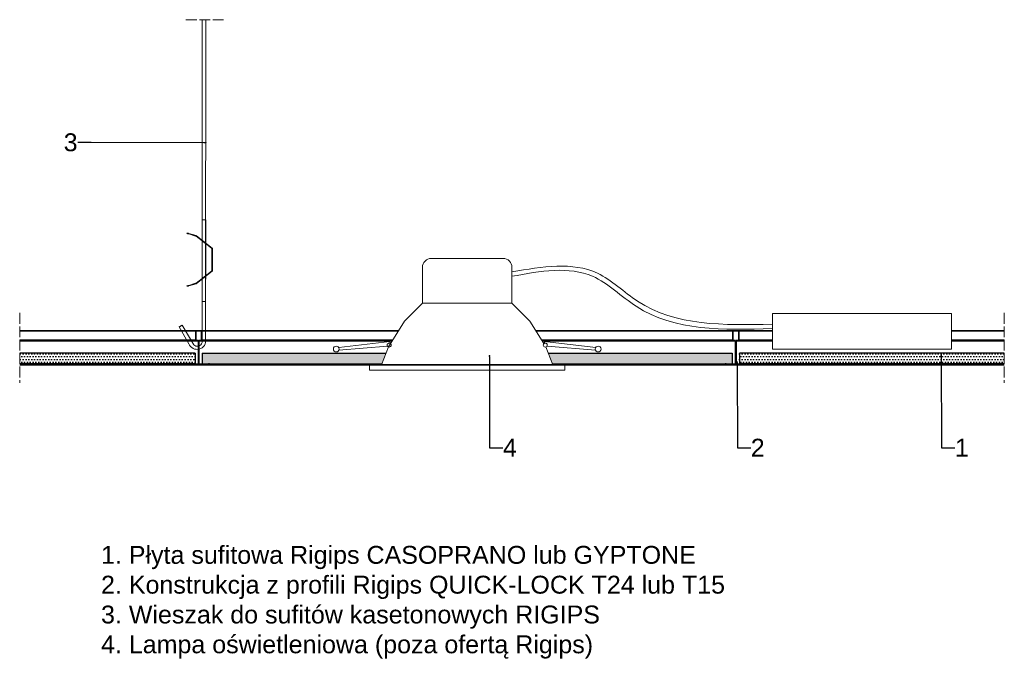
# Model space of a CAD drawing. Header units: millimetres. Extents: x 2242 to 3342, y 4983 to 5698.
import ezdxf
from ezdxf import colors
from ezdxf.entities.mleader import LeaderData, LeaderLine
from ezdxf.math import Vec2, Vec3

# ---------------------------------------------------------------- set-up
doc = ezdxf.new("R2010")
doc.units = ezdxf.units.MM
doc.linetypes.add('ACAD_ISO02W100', pattern=[15, 12, -3])
for name, color, linetype, lineweight in [('_RIGIPS AKCESORIA', 7, 'Continuous', 15), ('_Rigips Profil', 7, 'Continuous', 35), ('_RIGIPS PŁYTA', 7, 'Continuous', 25), ('Koniec', 7, 'ACAD_ISO02W100', 9), ('Wymiary', 7, 'Continuous', 18)]:
    doc.layers.add(name, color=color, linetype=linetype, lineweight=lineweight)
doc.layers.add('_Rigips Plyta', color=7, linetype='Continuous')
doc.layers.add('wełna', color=7, linetype='BATTING')
doc.styles.get("Standard").update_dxf_attribs({"font": 'arial.ttf'})
doc.linetypes.add('BATTING', pattern='A,0.00254,-2.54,[134,ltypeshp.shx,S=2.54,R=0,X=-2.54,Y=0],-5.08,[134,ltypeshp.shx,S=2.54,R=180,X=2.54,Y=0],-2.54', length=10.16254)

# ---------------------------------------------------------------- blocks, each defined once
blk = doc.blocks.new('T24')
at = {"layer": '_Rigips Profil'}
for p, q in [((302.6, -139.7), (302.6, -129.5)), ((302.8, -129.3), (308.9, -129.3)), ((309.1, -129.5), (309.1, -139.7)), ((305.4, -140.3), (302.8, -139.9)), ((305.6, -140.5), (305.6, -166.6)), ((306.1, -140.5), (306.1, -166.6)), ((308.9, -139.9), (306.3, -140.3)), ((293.9, -167.2), (293.9, -166.4)), ((294, -166.3), (294.9, -166.3)), ((294, -167.3), (317.8, -167.3)), ((294.4, -166.8), (305.4, -166.8)), ((306.3, -166.8), (317.4, -166.8)), ((317.8, -166.3), (316.9, -166.3)), ((317.9, -167.2), (317.9, -166.4))]:
    blk.add_line(p, q, dxfattribs=at)
for centre, radius, start, end in [((302.8, -129.5), 0.2, 90, 180), ((308.9, -129.5), 0.2, 0, 90), ((302.8, -139.7), 0.2, 180, 260.5377), ((305.4, -140.5), 0.2, 0, 80.5377), ((306.3, -140.5), 0.2, 99.4623, 180), ((308.9, -139.7), 0.2, 279.4623, 0), ((294, -166.4), 0.1, 90, 180), ((294, -167.2), 0.1, 180, 270), ((305.4, -166.6), 0.2, 270, 0), ((306.3, -166.6), 0.2, 180, 270), ((317.8, -166.4), 0.1, 0, 90), ((317.8, -167.2), 0.1, 270, 0)]:
    blk.add_arc(centre, radius, start, end, dxfattribs=at)
blk = doc.blocks.new('wieszak')
for p, q in [((2361.6, 5698), (2361.5, 5382.8)), ((2365.6, 5698), (2365.5, 5382.8)), ((2361.5, 5474.3), (2361.5, 5337)), ((2365.6, 5474.3), (2365.5, 5340.7)), ((2365.5, 5382.8), (2361.5, 5382.8)), ((2346.9, 5335.7), (2336.1, 5354.5)), ((2352.2, 5334.5), (2339.5, 5356.5))]:
    blk.add_line(p, q)
blk.add_lwpolyline([(2365.5, 5474.3), (2361.5, 5474.3)], close=True)
at = {"color": 253, "lineweight": 0}
for points in [[(2344.6, 5459), (2344.8, 5459.6)], [(2346.6, 5458.4), (2346.5, 5458.4), (2346.3, 5458.5), (2346.2, 5458.5), (2346.1, 5458.5), (2346, 5458.6), (2345.9, 5458.6), (2345.8, 5458.6), (2345.7, 5458.7), (2345.6, 5458.7), (2345.5, 5458.7), (2345.5, 5458.7), (2345.4, 5458.8), (2345.3, 5458.8), (2345.2, 5458.8), (2345.2, 5458.8), (2345.1, 5458.9), (2345, 5458.9), (2345, 5458.9), (2344.9, 5458.9), (2344.9, 5458.9), (2344.8, 5458.9), (2344.8, 5459), (2344.8, 5459), (2344.7, 5459), (2344.7, 5459), (2344.7, 5459), (2344.7, 5459), (2344.6, 5459), (2344.6, 5459), (2344.6, 5459), (2344.6, 5459), (2344.6, 5459), (2344.7, 5459), (2344.7, 5459), (2344.7, 5459), (2344.7, 5459), (2344.8, 5459), (2344.8, 5459), (2344.8, 5459), (2344.9, 5459), (2344.9, 5458.9), (2345, 5458.9), (2345, 5458.9), (2345.1, 5458.9), (2345.2, 5458.9), (2345.2, 5458.9), (2345.3, 5458.8), (2345.4, 5458.8), (2345.5, 5458.8), (2345.5, 5458.8), (2345.6, 5458.7), (2345.7, 5458.7), (2345.8, 5458.7), (2345.9, 5458.7), (2346, 5458.6), (2346.1, 5458.6), (2346.2, 5458.6), (2346.3, 5458.5), (2346.5, 5458.5), (2346.6, 5458.5), (2354.4, 5456.1), (2354.4, 5456)], [(2346.7, 5459), (2354.8, 5456.5), (2354.8, 5456.6), (2346.7, 5459), (2346.6, 5459.1), (2346.5, 5459.1), (2346.4, 5459.1), (2346.3, 5459.2), (2346.2, 5459.2), (2346.1, 5459.2), (2346, 5459.3), (2345.9, 5459.3), (2345.8, 5459.3), (2345.7, 5459.3), (2345.6, 5459.4), (2345.5, 5459.4), (2345.5, 5459.4), (2345.4, 5459.4), (2345.3, 5459.4), (2345.3, 5459.5), (2345.2, 5459.5), (2345.1, 5459.5), (2345.1, 5459.5), (2345, 5459.5), (2345, 5459.5), (2345, 5459.5), (2344.9, 5459.6), (2344.9, 5459.6), (2344.9, 5459.6), (2344.8, 5459.6), (2344.8, 5459.6), (2344.8, 5459.6), (2344.8, 5459.6), (2344.8, 5459.6), (2344.8, 5459.6), (2344.8, 5459.6), (2344.8, 5459.6), (2344.8, 5459.6), (2344.9, 5459.6), (2344.9, 5459.5), (2344.9, 5459.5), (2345, 5459.5), (2345, 5459.5), (2345, 5459.5), (2345.1, 5459.5), (2345.1, 5459.5), (2345.2, 5459.4), (2345.3, 5459.4), (2345.3, 5459.4), (2345.4, 5459.4), (2345.5, 5459.4), (2345.5, 5459.3), (2345.6, 5459.3), (2345.7, 5459.3), (2345.8, 5459.3), (2345.9, 5459.2), (2346, 5459.2), (2346.1, 5459.2), (2346.2, 5459.1), (2346.3, 5459.1), (2346.4, 5459.1), (2346.5, 5459), (2346.6, 5459), (2346.7, 5459)], [(2345.1, 5458.9), (2345.3, 5459.5)], [(2345.1, 5458.8), (2345.3, 5459.4)], [(2346.7, 5459), (2346.6, 5458.4), (2354.4, 5456)], [(2346.6, 5458.5), (2346.7, 5459)], [(2354.4, 5456.1), (2354.6, 5456), (2354.8, 5455.9)], [(2354.8, 5455.9), (2354.6, 5456), (2354.4, 5456)], [(2354.5, 5456), (2354.5, 5456.1)], [(2354.6, 5456), (2354.6, 5456)], [(2355.2, 5456.4), (2355, 5456.5), (2354.8, 5456.6)], [(2354.8, 5456.5), (2355, 5456.5), (2355.2, 5456.4)], [(2354.9, 5456.5), (2354.9, 5456.6)], [(2355, 5456.5), (2355, 5456.5)], [(2355.1, 5456.4), (2355.1, 5456.5)], [(2355.2, 5456.4), (2373, 5442.5), (2373, 5442.6), (2355.2, 5456.4), (2355.2, 5456.4)], [(2355.2, 5456.4), (2355.2, 5456.4)], [(2354.7, 5455.9), (2354.7, 5456)], [(2372, 5442.5), (2354.8, 5455.9), (2354.8, 5455.9), (2372, 5442.6), (2372, 5442.5)], [(2354.8, 5455.9), (2354.8, 5455.9)], [(2361.6, 5450.6), (2362, 5451.1)], [(2363.4, 5449.2), (2363.4, 5449.2), (2363.5, 5449.1), (2363.6, 5449), (2363.7, 5449), (2363.7, 5448.9), (2363.8, 5448.9), (2363.9, 5448.8), (2363.9, 5448.8), (2364, 5448.7), (2364.1, 5448.7), (2364.1, 5448.6), (2364.2, 5448.5), (2364.3, 5448.5), (2364.3, 5448.4), (2364.4, 5448.4), (2364.5, 5448.4), (2364.5, 5448.3), (2364.6, 5448.3), (2364.6, 5448.2), (2364.7, 5448.2), (2364.7, 5448.2), (2364.8, 5448.1), (2364.8, 5448.1), (2364.9, 5448), (2364.9, 5448), (2364.9, 5448), (2365, 5448), (2365, 5447.9), (2365, 5447.9), (2365.1, 5447.9), (2365.1, 5447.9), (2365.1, 5447.9), (2365.1, 5447.9), (2365.1, 5447.8), (2365.1, 5447.8), (2365.1, 5447.8), (2365.2, 5447.8), (2365.2, 5447.8), (2365.1, 5447.8), (2365.1, 5447.8), (2365.1, 5447.9), (2365.1, 5447.9), (2365.1, 5447.9), (2365.1, 5447.9), (2365, 5447.9), (2365, 5447.9), (2365, 5448), (2364.9, 5448), (2364.9, 5448), (2364.9, 5448), (2364.8, 5448.1), (2364.8, 5448.1), (2364.7, 5448.2), (2364.7, 5448.2), (2364.6, 5448.2), (2364.6, 5448.3), (2364.5, 5448.3), (2364.5, 5448.4), (2364.4, 5448.4), (2364.4, 5448.4), (2364.3, 5448.5), (2364.2, 5448.5), (2364.2, 5448.6), (2364.1, 5448.7), (2364, 5448.7), (2364, 5448.8), (2363.9, 5448.8), (2363.8, 5448.9), (2363.8, 5448.9), (2363.7, 5449), (2363.6, 5449), (2363.5, 5449.1), (2363.5, 5449.2), (2363.4, 5449.2), (2363.3, 5449.3), (2363.2, 5449.3), (2363.2, 5449.4), (2363.1, 5449.4), (2363, 5449.5), (2363, 5449.5), (2362.9, 5449.6), (2362.8, 5449.7), (2362.7, 5449.7), (2362.7, 5449.8), (2362.6, 5449.8), (2362.5, 5449.9), (2362.5, 5449.9), (2362.4, 5450), (2362.4, 5450), (2362.3, 5450.1), (2362.2, 5450.1), (2362.2, 5450.1), (2362.1, 5450.2), (2362.1, 5450.2), (2362, 5450.3), (2362, 5450.3), (2361.9, 5450.3), (2361.9, 5450.4), (2361.9, 5450.4), (2361.8, 5450.4), (2361.8, 5450.4), (2361.8, 5450.5), (2361.7, 5450.5), (2361.7, 5450.5), (2361.7, 5450.5), (2361.7, 5450.5), (2361.6, 5450.6), (2361.6, 5450.6), (2361.6, 5450.6), (2361.6, 5450.6), (2361.6, 5450.6), (2361.6, 5450.6), (2361.6, 5450.6), (2361.6, 5450.6), (2361.7, 5450.5), (2361.7, 5450.5), (2361.7, 5450.5), (2361.7, 5450.5), (2361.7, 5450.5), (2361.8, 5450.4), (2361.8, 5450.4), (2361.8, 5450.4), (2361.9, 5450.4), (2361.9, 5450.3), (2362, 5450.3), (2362, 5450.3), (2362.1, 5450.2), (2362.1, 5450.2), (2362.2, 5450.1), (2362.2, 5450.1), (2362.3, 5450.1), (2362.3, 5450), (2362.4, 5450), (2362.5, 5449.9), (2362.5, 5449.9), (2362.6, 5449.8), (2362.7, 5449.8), (2362.7, 5449.7), (2362.8, 5449.7), (2362.9, 5449.6), (2362.9, 5449.5), (2363, 5449.5), (2363.1, 5449.4), (2363.1, 5449.4), (2363.2, 5449.3), (2363.3, 5449.3), (2363.4, 5449.2)], [(2363.8, 5449.7), (2363.8, 5449.6), (2363.9, 5449.6), (2364, 5449.5), (2364, 5449.5), (2364.1, 5449.4), (2364.2, 5449.4), (2364.3, 5449.3), (2364.3, 5449.3), (2364.4, 5449.2), (2364.5, 5449.1), (2364.5, 5449.1), (2364.6, 5449), (2364.7, 5449), (2364.7, 5448.9), (2364.8, 5448.9), (2364.8, 5448.9), (2364.9, 5448.8), (2365, 5448.8), (2365, 5448.7), (2365.1, 5448.7), (2365.1, 5448.6), (2365.2, 5448.6), (2365.2, 5448.6), (2365.2, 5448.5), (2365.3, 5448.5), (2365.3, 5448.5), (2365.3, 5448.5), (2365.4, 5448.4), (2365.4, 5448.4), (2365.4, 5448.4), (2365.5, 5448.4), (2365.5, 5448.4), (2365.5, 5448.4), (2365.5, 5448.3), (2365.5, 5448.3), (2365.5, 5448.3), (2365.5, 5448.3), (2365.5, 5448.3), (2365.5, 5448.3), (2365.5, 5448.3), (2365.5, 5448.3), (2365.5, 5448.4), (2365.5, 5448.4), (2365.5, 5448.4), (2365.4, 5448.4), (2365.4, 5448.4), (2365.4, 5448.4), (2365.4, 5448.5), (2365.3, 5448.5), (2365.3, 5448.5), (2365.3, 5448.5), (2365.2, 5448.6), (2365.2, 5448.6), (2365.1, 5448.6), (2365.1, 5448.7), (2365, 5448.7), (2365, 5448.8), (2364.9, 5448.8), (2364.9, 5448.9), (2364.8, 5448.9), (2364.8, 5448.9), (2364.7, 5449), (2364.6, 5449), (2364.6, 5449.1), (2364.5, 5449.1), (2364.4, 5449.2), (2364.4, 5449.3), (2364.3, 5449.3), (2364.2, 5449.4), (2364.1, 5449.4), (2364.1, 5449.5), (2364, 5449.5), (2363.9, 5449.6), (2363.9, 5449.6), (2363.8, 5449.7), (2363.7, 5449.8), (2363.6, 5449.8), (2363.6, 5449.9), (2363.5, 5449.9), (2363.4, 5450), (2363.3, 5450), (2363.3, 5450.1), (2363.2, 5450.2), (2363.1, 5450.2), (2363.1, 5450.3), (2363, 5450.3), (2362.9, 5450.4), (2362.9, 5450.4), (2362.8, 5450.5), (2362.7, 5450.5), (2362.7, 5450.6), (2362.6, 5450.6), (2362.6, 5450.6), (2362.5, 5450.7), (2362.5, 5450.7), (2362.4, 5450.8), (2362.4, 5450.8), (2362.3, 5450.8), (2362.3, 5450.9), (2362.2, 5450.9), (2362.2, 5450.9), (2362.2, 5450.9), (2362.1, 5451), (2362.1, 5451), (2362.1, 5451), (2362.1, 5451), (2362.1, 5451), (2362, 5451.1), (2362, 5451.1), (2362, 5451.1), (2362, 5451.1), (2362, 5451.1), (2362, 5451.1), (2362, 5451.1), (2362, 5451.1), (2362, 5451.1), (2362, 5451), (2362.1, 5451), (2362.1, 5451), (2362.1, 5451), (2362.1, 5451), (2362.2, 5450.9), (2362.2, 5450.9), (2362.2, 5450.9), (2362.3, 5450.9), (2362.3, 5450.8), (2362.4, 5450.8), (2362.4, 5450.8), (2362.5, 5450.7), (2362.5, 5450.7), (2362.5, 5450.6), (2362.6, 5450.6), (2362.7, 5450.6), (2362.7, 5450.5), (2362.8, 5450.5), (2362.8, 5450.4), (2362.9, 5450.4), (2363, 5450.3), (2363, 5450.3), (2363.1, 5450.2), (2363.2, 5450.2), (2363.2, 5450.1), (2363.3, 5450), (2363.4, 5450), (2363.5, 5449.9), (2363.5, 5449.9), (2363.6, 5449.8), (2363.7, 5449.8), (2363.8, 5449.7)], [(2363.4, 5449.2), (2363.8, 5449.7)], [(2363.4, 5449.2), (2363.8, 5449.7)], [(2365.2, 5447.8), (2365.5, 5448.3)], [(2372, 5442.6), (2372.2, 5442.4), (2372.3, 5442.2), (2372.4, 5442), (2372.4, 5441.7)], [(2372.4, 5441.7), (2372.4, 5441.9), (2372.3, 5442.1), (2372.2, 5442.3), (2372, 5442.5)], [(2372.2, 5442.3), (2372.2, 5442.4)], [(2372.3, 5442.1), (2372.3, 5442.2)], [(2372.4, 5441.9), (2372.4, 5442)], [(2372.4, 5417.6), (2372.4, 5441.7), (2372.4, 5441.7), (2372.4, 5417.7), (2372.4, 5417.6)], [(2372.4, 5441.7), (2372.4, 5441.7)], [(2372.4, 5437.9), (2372.4, 5438.3), (2372.4, 5438.7), (2372.4, 5439), (2372.4, 5439.4), (2372.4, 5439.7), (2372.4, 5440), (2372.4, 5440.2), (2372.4, 5440.3), (2372.4, 5440.4), (2372.4, 5440.4), (2372.4, 5440.4), (2372.4, 5440.3), (2372.4, 5440.2), (2372.4, 5440), (2372.4, 5439.7), (2372.4, 5439.4), (2372.4, 5439), (2372.4, 5438.7), (2372.4, 5438.3), (2372.4, 5437.9), (2373.4, 5437.9)], [(2372.4, 5437.9), (2372.4, 5438.3), (2372.4, 5438.7), (2372.4, 5439), (2372.4, 5439.4), (2372.4, 5439.7), (2372.4, 5440), (2372.4, 5440.2), (2372.4, 5440.3), (2372.4, 5440.4), (2372.4, 5440.4), (2372.4, 5440.4), (2372.4, 5440.3), (2372.4, 5440.2), (2372.4, 5440), (2372.4, 5439.7), (2372.4, 5439.4), (2372.4, 5439), (2372.4, 5438.7), (2372.4, 5438.3), (2372.4, 5437.9), (2373.4, 5437.9)], [(2373.4, 5439.7), (2372.4, 5439.7), (2373.4, 5439.7)], [(2373.4, 5439.7), (2372.4, 5439.7), (2373.4, 5439.7)], [(2372.4, 5436.3), (2372.4, 5436), (2372.4, 5435.6), (2372.4, 5435.3), (2372.4, 5435), (2372.4, 5434.8), (2372.4, 5434.6), (2372.4, 5434.4), (2372.4, 5434.3), (2372.4, 5434.3), (2372.4, 5434.3), (2372.4, 5434.4), (2372.4, 5434.6), (2372.4, 5434.8), (2372.4, 5435), (2372.4, 5435.3), (2372.4, 5435.6), (2372.4, 5436), (2372.4, 5436.3), (2372.4, 5436.7), (2372.4, 5437), (2372.4, 5437.4), (2372.4, 5437.6), (2372.4, 5437.9), (2372.4, 5438.1), (2372.4, 5438.3), (2372.4, 5438.3), (2372.4, 5438.4), (2372.4, 5438.3), (2372.4, 5438.3), (2372.4, 5438.1), (2372.4, 5437.9), (2372.4, 5437.6), (2372.4, 5437.4), (2372.4, 5437), (2372.4, 5436.7), (2372.4, 5436.3)], [(2373.4, 5441.7), (2373.4, 5442), (2373.3, 5442.2), (2373.2, 5442.4), (2373, 5442.6)], [(2373, 5442.5), (2373.2, 5442.3), (2373.3, 5442.1), (2373.4, 5441.9), (2373.4, 5441.7)], [(2373.2, 5442.3), (2373.2, 5442.4)], [(2373.3, 5442.1), (2373.3, 5442.2)], [(2373.4, 5441.9), (2373.4, 5442)], [(2373.4, 5441.7), (2373.4, 5417.6), (2373.4, 5417.7), (2373.4, 5441.7), (2373.4, 5441.7)], [(2373.4, 5441.7), (2373.4, 5441.7)], [(2372.4, 5432.2), (2372.4, 5432.2), (2372.4, 5432), (2372.4, 5431.8), (2372.4, 5431.6), (2372.4, 5431.3), (2372.4, 5431), (2372.4, 5430.6), (2372.4, 5430.3), (2372.4, 5429.9), (2372.4, 5429.5), (2372.4, 5429.1), (2372.4, 5428.7), (2372.4, 5428.3), (2372.4, 5428), (2372.4, 5427.7), (2372.4, 5427.5), (2372.4, 5427.3), (2372.4, 5427.2), (2372.4, 5427.1), (2372.4, 5427.1), (2372.4, 5427.2), (2372.4, 5427.3), (2372.4, 5427.5), (2372.4, 5427.8), (2372.4, 5428), (2372.4, 5428.4), (2372.4, 5428.7), (2372.4, 5429.1), (2372.4, 5429.5), (2372.4, 5429.9), (2372.4, 5430.3), (2372.4, 5430.7), (2372.4, 5431), (2372.4, 5431.3), (2372.4, 5431.6), (2372.4, 5431.9), (2372.4, 5432), (2372.4, 5432.2), (2372.4, 5432.2)], [(2372.4, 5429.7), (2373.4, 5429.7)], [(2372.4, 5429.7), (2373.4, 5429.7)], [(2372.4, 5427.1), (2373.4, 5427.1)], [(2372.4, 5423), (2372.4, 5422.7), (2372.4, 5422.3), (2372.4, 5422), (2372.4, 5421.7), (2372.4, 5421.5), (2372.4, 5421.3), (2372.4, 5421.1), (2372.4, 5421), (2372.4, 5421), (2372.4, 5421), (2372.4, 5421.1), (2372.4, 5421.3), (2372.4, 5421.5), (2372.4, 5421.7), (2372.4, 5422), (2372.4, 5422.3), (2372.4, 5422.7), (2372.4, 5423), (2372.4, 5423.4), (2372.4, 5423.7), (2372.4, 5424.1), (2372.4, 5424.4), (2372.4, 5424.6), (2372.4, 5424.8), (2372.4, 5425), (2372.4, 5425.1), (2372.4, 5425.1), (2372.4, 5425.1), (2372.4, 5425), (2372.4, 5424.8), (2372.4, 5424.6), (2372.4, 5424.4), (2372.4, 5424.1), (2372.4, 5423.7), (2372.4, 5423.4), (2372.4, 5423)], [(2373.4, 5429.5), (2373.4, 5429.1), (2373.4, 5428.7), (2373.4, 5428.3), (2373.4, 5427.9), (2373.4, 5427.6), (2373.4, 5427.3), (2373.4, 5427.1), (2373.4, 5426.9), (2373.4, 5426.8), (2373.4, 5426.7), (2373.4, 5426.6), (2373.4, 5426.7), (2373.4, 5426.8), (2373.4, 5426.9), (2373.4, 5427.1), (2373.4, 5427.3), (2373.4, 5427.6), (2373.4, 5427.9), (2373.4, 5428.3), (2373.4, 5428.7), (2373.4, 5429.1), (2373.4, 5429.5), (2373.4, 5429.9), (2373.4, 5430.2), (2373.4, 5430.6), (2373.4, 5431), (2373.4, 5431.3), (2373.4, 5431.6), (2373.4, 5431.8), (2373.4, 5432), (2373.4, 5432.2), (2373.4, 5432.2), (2373.4, 5432.3), (2373.4, 5432.2), (2373.4, 5432.2), (2373.4, 5432), (2373.4, 5431.8), (2373.4, 5431.6), (2373.4, 5431.3), (2373.4, 5431), (2373.4, 5430.6), (2373.4, 5430.2), (2373.4, 5429.9), (2373.4, 5429.5)], [(2373.4, 5432.2), (2373.4, 5432.2), (2373.4, 5432.2), (2373.4, 5432), (2373.4, 5431.9), (2373.4, 5431.6), (2373.4, 5431.3), (2373.4, 5431), (2373.4, 5430.7), (2373.4, 5430.3), (2373.4, 5429.9), (2373.4, 5429.5), (2373.4, 5429.1), (2373.4, 5428.7), (2373.4, 5428.4), (2373.4, 5428), (2373.4, 5427.8), (2373.4, 5427.5), (2373.4, 5427.3), (2373.4, 5427.2), (2373.4, 5427.1), (2373.4, 5427.1), (2373.4, 5427.2), (2373.4, 5427.3), (2373.4, 5427.5), (2373.4, 5427.7), (2373.4, 5428), (2373.4, 5428.3), (2373.4, 5428.7), (2373.4, 5429.1), (2373.4, 5429.5), (2373.4, 5429.9), (2373.4, 5430.3), (2373.4, 5430.6), (2373.4, 5431), (2373.4, 5431.3), (2373.4, 5431.6), (2373.4, 5431.8), (2373.4, 5432), (2373.4, 5432.2), (2373.4, 5432.2)], [(2354.8, 5403.4), (2372, 5416.8), (2372, 5416.9), (2354.8, 5403.5), (2354.8, 5403.4)], [(2373, 5416.8), (2355.2, 5402.9), (2355.2, 5403), (2373, 5416.9), (2373, 5416.8)], [(2372, 5416.9), (2372.2, 5417.1), (2372.3, 5417.3), (2372.4, 5417.5), (2372.4, 5417.7)], [(2372.4, 5417.6), (2372.4, 5417.4), (2372.3, 5417.2), (2372.2, 5417), (2372, 5416.8)], [(2372.2, 5417), (2372.2, 5417.1)], [(2372.3, 5417.2), (2372.3, 5417.3)], [(2372.4, 5417.6), (2372.4, 5417.7)], [(2372.4, 5417.4), (2372.4, 5417.5)], [(2373.4, 5417.7), (2373.4, 5417.5), (2373.3, 5417.3), (2373.2, 5417.1), (2373, 5416.9)], [(2373, 5416.8), (2373.2, 5417), (2373.3, 5417.2), (2373.4, 5417.4), (2373.4, 5417.6)], [(2373.2, 5417), (2373.2, 5417.1)], [(2373.3, 5417.2), (2373.3, 5417.3)], [(2373.4, 5417.6), (2373.4, 5417.7)], [(2373.4, 5417.4), (2373.4, 5417.5)], [(2346.7, 5400.3), (2346.6, 5400.9), (2354.4, 5403.3), (2354.4, 5403.3), (2346.6, 5401)], [(2346.7, 5400.4), (2354.8, 5402.8), (2354.8, 5402.8), (2355, 5402.8), (2355.2, 5402.9)], [(2346.7, 5400.3), (2354.8, 5402.8)], [(2354.4, 5403.3), (2354.6, 5403.4), (2354.8, 5403.5)], [(2354.8, 5403.4), (2354.6, 5403.3), (2354.4, 5403.3)], [(2354.5, 5403.3), (2354.5, 5403.4)], [(2354.6, 5403.3), (2354.6, 5403.4)], [(2354.7, 5403.4), (2354.7, 5403.5)], [(2354.8, 5403.4), (2354.8, 5403.5)], [(2355.2, 5403), (2355, 5402.9), (2354.8, 5402.8)], [(2354.9, 5402.8), (2354.9, 5402.9)], [(2355, 5402.8), (2355, 5402.9)], [(2355.1, 5402.9), (2355.1, 5403)], [(2355.2, 5402.9), (2355.2, 5403)], [(2363.4, 5410.2), (2363.3, 5410.1), (2363.2, 5410.1), (2363.1, 5410), (2363.1, 5409.9), (2363, 5409.9), (2362.9, 5409.8), (2362.9, 5409.8), (2362.8, 5409.7), (2362.7, 5409.7), (2362.7, 5409.6), (2362.6, 5409.6), (2362.5, 5409.5), (2362.5, 5409.5), (2362.4, 5409.4), (2362.3, 5409.4), (2362.3, 5409.3), (2362.2, 5409.3), (2362.2, 5409.2), (2362.1, 5409.2), (2362.1, 5409.1), (2362, 5409.1), (2362, 5409.1), (2361.9, 5409), (2361.9, 5409), (2361.8, 5409), (2361.8, 5409), (2361.8, 5408.9), (2361.7, 5408.9), (2361.7, 5408.9), (2361.7, 5408.9), (2361.7, 5408.8), (2361.7, 5408.8), (2361.6, 5408.8), (2361.6, 5408.8), (2361.6, 5408.8), (2361.6, 5408.8), (2361.6, 5408.8), (2361.6, 5408.8), (2361.6, 5408.8), (2361.6, 5408.8), (2361.7, 5408.8), (2361.7, 5408.8), (2361.7, 5408.9), (2361.7, 5408.9), (2361.8, 5408.9), (2361.8, 5408.9), (2361.8, 5409), (2361.9, 5409), (2361.9, 5409), (2361.9, 5409), (2362, 5409.1), (2362, 5409.1), (2362.1, 5409.1), (2362.1, 5409.2), (2362.2, 5409.2), (2362.2, 5409.3), (2362.3, 5409.3), (2362.4, 5409.4), (2362.4, 5409.4), (2362.5, 5409.5), (2362.5, 5409.5), (2362.6, 5409.6), (2362.7, 5409.6), (2362.7, 5409.7), (2362.8, 5409.7), (2362.9, 5409.8), (2363, 5409.8), (2363, 5409.9), (2363.1, 5409.9), (2363.2, 5410), (2363.2, 5410.1), (2363.3, 5410.1), (2363.4, 5410.2), (2363.5, 5410.2), (2363.5, 5410.3), (2363.6, 5410.3), (2363.7, 5410.4), (2363.8, 5410.4), (2363.8, 5410.5), (2363.9, 5410.6), (2364, 5410.6), (2364, 5410.7), (2364.1, 5410.7), (2364.2, 5410.8), (2364.2, 5410.8), (2364.3, 5410.9), (2364.4, 5410.9), (2364.4, 5411), (2364.5, 5411), (2364.5, 5411.1), (2364.6, 5411.1), (2364.6, 5411.1), (2364.7, 5411.2), (2364.7, 5411.2), (2364.8, 5411.3), (2364.8, 5411.3), (2364.9, 5411.3), (2364.9, 5411.4), (2364.9, 5411.4), (2365, 5411.4), (2365, 5411.4), (2365, 5411.5), (2365.1, 5411.5), (2365.1, 5411.5), (2365.1, 5411.5), (2365.1, 5411.5), (2365.1, 5411.5), (2365.1, 5411.5), (2365.2, 5411.5), (2365.1, 5411.5), (2365.1, 5411.5), (2365.1, 5411.5), (2365.1, 5411.5), (2365.1, 5411.5), (2365.1, 5411.5), (2365.1, 5411.5), (2365, 5411.5), (2365, 5411.4), (2365, 5411.4), (2364.9, 5411.4), (2364.9, 5411.4), (2364.9, 5411.3), (2364.8, 5411.3), (2364.8, 5411.3), (2364.7, 5411.2), (2364.7, 5411.2), (2364.6, 5411.1), (2364.6, 5411.1), (2364.5, 5411.1), (2364.5, 5411), (2364.4, 5411), (2364.3, 5410.9), (2364.3, 5410.9), (2364.2, 5410.8), (2364.1, 5410.8), (2364.1, 5410.7), (2364, 5410.7), (2363.9, 5410.6), (2363.9, 5410.6), (2363.8, 5410.5), (2363.7, 5410.4), (2363.7, 5410.4), (2363.6, 5410.3), (2363.5, 5410.3), (2363.4, 5410.2), (2363.4, 5410.2)], [(2361.6, 5408.8), (2362, 5408.3)], [(2363.8, 5409.7), (2363.7, 5409.6), (2363.6, 5409.6), (2363.5, 5409.5), (2363.5, 5409.4), (2363.4, 5409.4), (2363.3, 5409.3), (2363.2, 5409.3), (2363.2, 5409.2), (2363.1, 5409.2), (2363, 5409.1), (2363, 5409.1), (2362.9, 5409), (2362.8, 5409), (2362.8, 5408.9), (2362.7, 5408.9), (2362.7, 5408.8), (2362.6, 5408.8), (2362.5, 5408.7), (2362.5, 5408.7), (2362.5, 5408.7), (2362.4, 5408.6), (2362.4, 5408.6), (2362.3, 5408.6), (2362.3, 5408.5), (2362.2, 5408.5), (2362.2, 5408.5), (2362.2, 5408.4), (2362.1, 5408.4), (2362.1, 5408.4), (2362.1, 5408.4), (2362.1, 5408.3), (2362, 5408.3), (2362, 5408.3), (2362, 5408.3), (2362, 5408.3), (2362, 5408.3), (2362, 5408.3), (2362, 5408.3), (2362, 5408.3), (2362, 5408.3), (2362, 5408.3), (2362.1, 5408.3), (2362.1, 5408.3), (2362.1, 5408.4), (2362.1, 5408.4), (2362.1, 5408.4), (2362.2, 5408.4), (2362.2, 5408.5), (2362.2, 5408.5), (2362.3, 5408.5), (2362.3, 5408.6), (2362.4, 5408.6), (2362.4, 5408.6), (2362.5, 5408.7), (2362.5, 5408.7), (2362.6, 5408.7), (2362.6, 5408.8), (2362.7, 5408.8), (2362.7, 5408.9), (2362.8, 5408.9), (2362.9, 5409), (2362.9, 5409), (2363, 5409.1), (2363.1, 5409.1), (2363.1, 5409.2), (2363.2, 5409.2), (2363.3, 5409.3), (2363.3, 5409.3), (2363.4, 5409.4), (2363.5, 5409.4), (2363.6, 5409.5), (2363.6, 5409.6), (2363.7, 5409.6), (2363.8, 5409.7), (2363.9, 5409.7), (2363.9, 5409.8), (2364, 5409.8), (2364.1, 5409.9), (2364.1, 5410), (2364.2, 5410), (2364.3, 5410.1), (2364.4, 5410.1), (2364.4, 5410.2), (2364.5, 5410.2), (2364.6, 5410.3), (2364.6, 5410.3), (2364.7, 5410.4), (2364.8, 5410.4), (2364.8, 5410.5), (2364.9, 5410.5), (2364.9, 5410.6), (2365, 5410.6), (2365, 5410.6), (2365.1, 5410.7), (2365.1, 5410.7), (2365.2, 5410.8), (2365.2, 5410.8), (2365.3, 5410.8), (2365.3, 5410.9), (2365.3, 5410.9), (2365.4, 5410.9), (2365.4, 5410.9), (2365.4, 5411), (2365.4, 5411), (2365.5, 5411), (2365.5, 5411), (2365.5, 5411), (2365.5, 5411), (2365.5, 5411), (2365.5, 5411), (2365.5, 5411.1), (2365.5, 5411), (2365.5, 5411), (2365.5, 5411), (2365.5, 5411), (2365.5, 5411), (2365.5, 5411), (2365.5, 5411), (2365.4, 5411), (2365.4, 5411), (2365.4, 5410.9), (2365.3, 5410.9), (2365.3, 5410.9), (2365.3, 5410.9), (2365.2, 5410.8), (2365.2, 5410.8), (2365.2, 5410.8), (2365.1, 5410.7), (2365.1, 5410.7), (2365, 5410.6), (2365, 5410.6), (2364.9, 5410.6), (2364.8, 5410.5), (2364.8, 5410.5), (2364.7, 5410.4), (2364.7, 5410.4), (2364.6, 5410.3), (2364.5, 5410.3), (2364.5, 5410.2), (2364.4, 5410.2), (2364.3, 5410.1), (2364.3, 5410.1), (2364.2, 5410), (2364.1, 5410), (2364, 5409.9), (2364, 5409.8), (2363.9, 5409.8), (2363.8, 5409.7), (2363.8, 5409.7)], [(2363.4, 5410.2), (2363.8, 5409.7)], [(2363.4, 5410.2), (2363.8, 5409.7)], [(2365.2, 5411.5), (2365.5, 5411.1)], [(2346.6, 5400.9), (2346.5, 5400.9), (2346.3, 5400.8), (2346.2, 5400.8), (2346.1, 5400.8), (2346, 5400.7), (2345.9, 5400.7), (2345.8, 5400.7), (2345.7, 5400.6), (2345.6, 5400.6), (2345.5, 5400.6), (2345.5, 5400.6), (2345.4, 5400.6), (2345.3, 5400.5), (2345.2, 5400.5), (2345.2, 5400.5), (2345.1, 5400.5), (2345, 5400.5), (2345, 5400.4), (2344.9, 5400.4), (2344.9, 5400.4), (2344.8, 5400.4), (2344.8, 5400.4), (2344.8, 5400.4), (2344.7, 5400.4), (2344.7, 5400.4), (2344.7, 5400.4), (2344.7, 5400.4), (2344.6, 5400.4), (2344.6, 5400.4), (2344.6, 5400.4), (2344.6, 5400.4), (2344.6, 5400.4), (2344.6, 5400.4), (2344.7, 5400.4), (2344.7, 5400.4), (2344.7, 5400.4), (2344.7, 5400.4), (2344.8, 5400.4), (2344.8, 5400.4), (2344.8, 5400.4), (2344.9, 5400.4), (2344.9, 5400.5), (2345, 5400.5), (2345, 5400.5), (2345.1, 5400.5), (2345.2, 5400.5), (2345.2, 5400.6), (2345.3, 5400.6), (2345.4, 5400.6), (2345.5, 5400.6), (2345.5, 5400.7), (2345.6, 5400.7), (2345.7, 5400.7), (2345.8, 5400.7), (2345.9, 5400.8), (2346, 5400.8), (2346.1, 5400.8), (2346.2, 5400.9), (2346.3, 5400.9), (2346.5, 5400.9), (2346.6, 5401)], [(2344.6, 5400.4), (2344.8, 5399.8)], [(2346.7, 5400.4), (2346.6, 5400.4), (2346.5, 5400.3), (2346.4, 5400.3), (2346.3, 5400.3), (2346.2, 5400.2), (2346.1, 5400.2), (2346, 5400.2), (2345.9, 5400.1), (2345.8, 5400.1), (2345.7, 5400.1), (2345.6, 5400.1), (2345.5, 5400), (2345.5, 5400), (2345.4, 5400), (2345.3, 5400), (2345.3, 5400), (2345.2, 5399.9), (2345.1, 5399.9), (2345.1, 5399.9), (2345, 5399.9), (2345, 5399.9), (2345, 5399.9), (2344.9, 5399.8), (2344.9, 5399.8), (2344.9, 5399.8), (2344.8, 5399.8), (2344.8, 5399.8), (2344.8, 5399.8), (2344.8, 5399.8), (2344.8, 5399.8), (2344.8, 5399.8), (2344.8, 5399.8), (2344.8, 5399.8), (2344.8, 5399.8), (2344.8, 5399.8), (2344.9, 5399.8), (2344.9, 5399.8), (2344.9, 5399.8), (2345, 5399.8), (2345, 5399.8), (2345, 5399.9), (2345.1, 5399.9), (2345.1, 5399.9), (2345.2, 5399.9), (2345.3, 5399.9), (2345.3, 5399.9), (2345.4, 5400), (2345.5, 5400), (2345.5, 5400), (2345.6, 5400), (2345.7, 5400), (2345.8, 5400.1), (2345.9, 5400.1), (2346, 5400.1), (2346.1, 5400.1), (2346.2, 5400.2), (2346.3, 5400.2), (2346.4, 5400.2), (2346.5, 5400.3), (2346.6, 5400.3), (2346.7, 5400.3)], [(2345.1, 5400.5), (2345.3, 5400)], [(2345.1, 5400.5), (2345.3, 5399.9)], [(2346.6, 5401), (2346.7, 5400.4)]]:
    blk.add_lwpolyline(points, dxfattribs=at)
for centre, radius, start, end in [((2356, 5339.1), 9.7, 200.1981, 9.7997), ((2356.1, 5338.7), 5.72, 227.4354, 342.5624)]:
    blk.add_arc(centre, radius, start, end)
at = {"layer": 'wełna'}
blk.add_line((2336.1, 5354.5), (2339.5, 5356.5), dxfattribs=at)
blk = doc.blocks.new('lampa')
at = {"layer": '_RIGIPS AKCESORIA'}
for p, q in [((1387.9, 5874.6), (1467.9, 5874.6)), ((1377.9, 5864.6), (1377.9, 5824.6)), ((1477.9, 5864.6), (1477.9, 5824.6)), ((1377.9, 5824.6), (1357.9, 5804.6)), ((1377.9, 5824.6), (1477.9, 5824.6)), ((1477.9, 5824.6), (1497.9, 5804.6)), ((1768.8, 5813.1), (1768.8, 5773.1)), ((1968.8, 5813.1), (1768.8, 5813.1)), ((1968.8, 5773.1), (1968.8, 5813.1)), ((1339.9, 5775.6), (1357.9, 5804.6)), ((1513.6, 5779.3), (1497.9, 5804.6)), ((1341.6, 5781.6), (1284.3, 5775.1)), ((1338.8, 5776.5), (1284.6, 5772.1)), ((1332.3, 5755.6), (1339.9, 5775.6)), ((1341.8, 5779.6), (1341.6, 5781.6)), ((1514.1, 5779.6), (1514.3, 5781.6)), ((1514.3, 5781.6), (1571.6, 5775.1)), ((1523.6, 5755.6), (1515.9, 5775.6)), ((1517.1, 5776.5), (1571.3, 5772.1)), ((1768.8, 5773.1), (1968.8, 5773.1)), ((1318.9, 5755.6), (1536.9, 5755.6)), ((1318.9, 5749.6), (1318.9, 5755.6)), ((1536.9, 5749.6), (1536.9, 5755.6)), ((1318.9, 5749.6), (1536.9, 5749.6))]:
    blk.add_line(p, q, dxfattribs=at)
for centre, radius in [((1281.6, 5773.3), 3.23), ((1340.7, 5777.7), 2.24), ((1515.1, 5777.7), 2.24), ((1574.2, 5773.3), 3.23)]:
    blk.add_circle(centre, radius, dxfattribs=at)
for centre, start, end in [((1387.9, 5864.6), 90, 180), ((1467.9, 5864.6), 0, 90)]:
    blk.add_arc(centre, 10, start, end, dxfattribs=at)
for points in [[(1477.9, 5859.6), (1573.4, 5858), (1618.3, 5826.7), (1768.8, 5801.1)], [(1477.9, 5854.6), (1567.9, 5854.6), (1616.7, 5821.1), (1768.8, 5796.1)]]:
    blk.add_spline(points, degree=3, dxfattribs=at)
blk = doc.blocks.new('_Dot')
at = {"color": 0, "linetype": 'ByBlock', "lineweight": -2}
blk.add_line((-0.5, 0), (-1, 0), dxfattribs=at)
at = {"color": 0, "linetype": 'ByBlock', "const_width": 0.5}
blk.add_lwpolyline([(-0.25, 0, 1), (0.25, 0, 1)], format="xyb", close=True, dxfattribs=at)

msp = doc.modelspace()

# ---------------------------------------------------------------- hatches: boundary and pattern name
at = {"layer": '_Rigips Plyta'}
h = msp.add_hatch(dxfattribs=at)
h.set_pattern_fill('DOTS', color=256, scale=2)
h.paths.add_polyline_path([(2283.2, 5318.6, -1), (2283.2, 5319.6, -1)], flags=16)
h.paths.add_polyline_path([(2242.4, 5325.1), (2242.4, 5313.1), (2438.5, 5313.1), (2438.5, 5325.1)])
h = msp.add_hatch(dxfattribs=at)
h.set_pattern_fill('DOTS', color=256, scale=2)
h.paths.add_polyline_path([(2651.7, 5325.1), (2446.4, 5325.1), (2446.4, 5313.1), (2647.1, 5313.1)])
h.paths.add_polyline_path([(3038.5, 5325.1), (2833.1, 5325.1), (2837.7, 5313.1), (3038.5, 5313.1)])
h = msp.add_hatch(dxfattribs=at)
h.set_pattern_fill('DOTS', color=256, scale=2)
h.paths.add_polyline_path([(3342.4, 5325.1), (3046.4, 5325.1), (3046.4, 5313.1), (3342.4, 5313.1)])

# ---------------------------------------------------------------- linework, layer by layer
at = {"layer": '_Rigips Profil'}
for p, q in [((2242.4, 5350.1), (2665.6, 5350.1)), ((2819.2, 5350.1), (3083.3, 5350.1)), ((3283.3, 5350.1), (3342.4, 5350.1)), ((2242.4, 5339.8), (2439.2, 5339.8)), ((2242.4, 5339), (2442.2, 5339)), ((2442.7, 5339), (2658.7, 5339)), ((2445.7, 5339.8), (2659.2, 5339.8)), ((2825.7, 5339.8), (3039.2, 5339.8)), ((2826.2, 5339), (3042.2, 5339)), ((3042.7, 5339), (3083.3, 5339)), ((3045.7, 5339.8), (3083.3, 5339.8)), ((3283.3, 5339.8), (3342.4, 5339.8)), ((3283.3, 5339), (3342.4, 5339)), ((2242.4, 5312.1), (3342.4, 5312.1))]:
    msp.add_line(p, q, dxfattribs=at)
at = {"layer": '_RIGIPS PŁYTA'}
for p, q in [((2438.5, 5325.1), (2242.4, 5325.1)), ((2438.5, 5325.1), (2438.5, 5313.1)), ((2446.4, 5325.1), (2651.7, 5325.1)), ((2446.4, 5325.1), (2446.4, 5313.1)), ((2833.1, 5325.1), (3038.5, 5325.1)), ((3038.5, 5325.1), (3038.5, 5313.1)), ((3342.4, 5325.1), (3046.4, 5325.1)), ((3046.4, 5325.1), (3046.4, 5313.1)), ((2438.5, 5313.1), (2242.4, 5313.1)), ((2446.4, 5313.1), (2647.1, 5313.1)), ((2837.7, 5313.1), (3038.5, 5313.1)), ((3342.4, 5313.1), (3046.4, 5313.1))]:
    msp.add_line(p, q, dxfattribs=at)
at = {"layer": 'Koniec'}
for p, q in [((2470.2, 5698), (2426.2, 5698)), ((2242.4, 5370.1), (2242.4, 5292.1)), ((3342.4, 5370.1), (3342.4, 5292.1))]:
    msp.add_line(p, q, dxfattribs=at)

# ---------------------------------------------------------------- block references
at = {"layer": '_RIGIPS AKCESORIA'}
for name, p in [('wieszak', (84.6, 0)), ('lampa', (1314.5, -443.5))]:
    msp.add_blockref(name, p, dxfattribs=at)
at = {"layer": '_Rigips Profil'}
for p in [(2136.6, 5479.5), (2736.6, 5479.5)]:
    msp.add_blockref('T24', p, dxfattribs=at)

# ---------------------------------------------------------------- texts
at = {"insert": (2333.3, 5109.7), "char_height": 20, "width": 1093.973, "attachment_point": 1}
msp.add_mtext('1. Płyta sufitowa Rigips CASOPRANO lub GYPTONE\\P2. Konstrukcja z profili Rigips QUICK-LOCK T24 lub T15 \\P3. Wieszak do sufitów kasetonowych RIGIPS\\P4. Lampa oświetleniowa (poza ofertą Rigips)', dxfattribs=at)

# ---------------------------------------------------------------- leaders
at = {"layer": 'Wymiary'}
ml = msp.add_multileader_mtext('Standard', dxfattribs=at)
ml.set_content('3', color=256)
ml.set_leader_properties()
ml.set_arrow_properties(name='DOT')
ml.build(insert=Vec2(0, 0))
ml.multileader.update_dxf_attribs({"dogleg_length": 0.36, "arrow_head_size": 2})
ctx = ml.context
ctx.base_point, ctx.char_height, ctx.arrow_head_size, ctx.landing_gap_size, ctx.plane_origin = Vec3(2293.9, 5560.8), 20, 2, 0.09, Vec3(2732.5, 5514.6)
ctx.text_align_type = 2
notes = []
notes.append((ctx, [(1, (1, 1, 0), (2322.1, 5560.8), (-1, 0), 14.9, [(0, [(2450.2, 5560.4)], 0, [])])]))
ctx.mtext.insert, ctx.mtext.alignment, ctx.mtext.flow_direction = Vec3(2307.1, 5570.9), 3, 5
ml = msp.add_multileader_mtext('Standard', dxfattribs=at)
ml.set_content('4', color=256)
ml.set_leader_properties()
ml.set_arrow_properties(name='DOT')
ml.build(insert=Vec2(0, 0))
ml.multileader.update_dxf_attribs({"dogleg_length": 0.36, "arrow_head_size": 2})
ctx = ml.context
ctx.base_point, ctx.char_height, ctx.arrow_head_size, ctx.landing_gap_size, ctx.plane_origin = Vec3(2782.2, 5219.5), 20, 2, 0.09, Vec3(2767.4, 5173.4)
notes.append((ctx, [(0, (1, 1, 0), (2767.3, 5219.5), (1, 0), 14.9, [(0, [(2767.2, 5322.1)], 0, [])])]))
ctx.mtext.insert, ctx.mtext.flow_direction = Vec3(2782.3, 5229.5), 5
ml = msp.add_multileader_mtext('Standard', dxfattribs=at)
ml.set_content('2', color=256)
ml.set_leader_properties()
ml.set_arrow_properties(name='DOT')
ml.build(insert=Vec2(0, 0))
ml.multileader.update_dxf_attribs({"dogleg_length": 0.36, "arrow_head_size": 2})
ctx = ml.context
ctx.base_point, ctx.char_height, ctx.arrow_head_size, ctx.landing_gap_size, ctx.plane_origin = Vec3(3059.1, 5219.5), 20, 2, 0.09, Vec3(3044.2, 5173.4)
notes.append((ctx, [(0, (1, 1, 0), (3044.2, 5219.5), (1, 0), 14.9, [(0, [(3044, 5315.1)], 0, [])])]))
ctx.mtext.insert, ctx.mtext.flow_direction = Vec3(3059.2, 5229.5), 5
ml = msp.add_multileader_mtext('Standard', dxfattribs=at)
ml.set_content('1', color=256)
ml.set_leader_properties()
ml.set_arrow_properties(name='DOT')
ml.build(insert=Vec2(0, 0))
ml.multileader.update_dxf_attribs({"dogleg_length": 0.36, "arrow_head_size": 2})
ctx = ml.context
ctx.base_point, ctx.char_height, ctx.arrow_head_size, ctx.landing_gap_size, ctx.plane_origin = Vec3(3287.1, 5219.5), 20, 2, 0.09, Vec3(3272.2, 5173.4)
notes.append((ctx, [(0, (1, 1, 0), (3272.2, 5219.5), (1, 0), 14.9, [(0, [(3272, 5322.8)], 0, [])])]))
ctx.mtext.insert, ctx.mtext.flow_direction = Vec3(3287.2, 5229.5), 5
for ctx, leaders in notes:
    for number, flags, end, landing, length, lines in leaders:
        leader = LeaderData()
        leader.index, (leader.has_last_leader_line, leader.has_dogleg_vector, leader.attachment_direction) = number, flags
        leader.last_leader_point, leader.dogleg_vector, leader.dogleg_length = Vec3(end), Vec3(landing), length
        for number, points, colour, breaks in lines:
            line = LeaderLine()
            line.index, line.vertices, line.color, line.breaks = number, Vec3.list(points), colors.encode_raw_color(colour), breaks
            leader.lines.append(line)
        ctx.leaders.append(leader)

doc.saveas('drawing.dxf')
